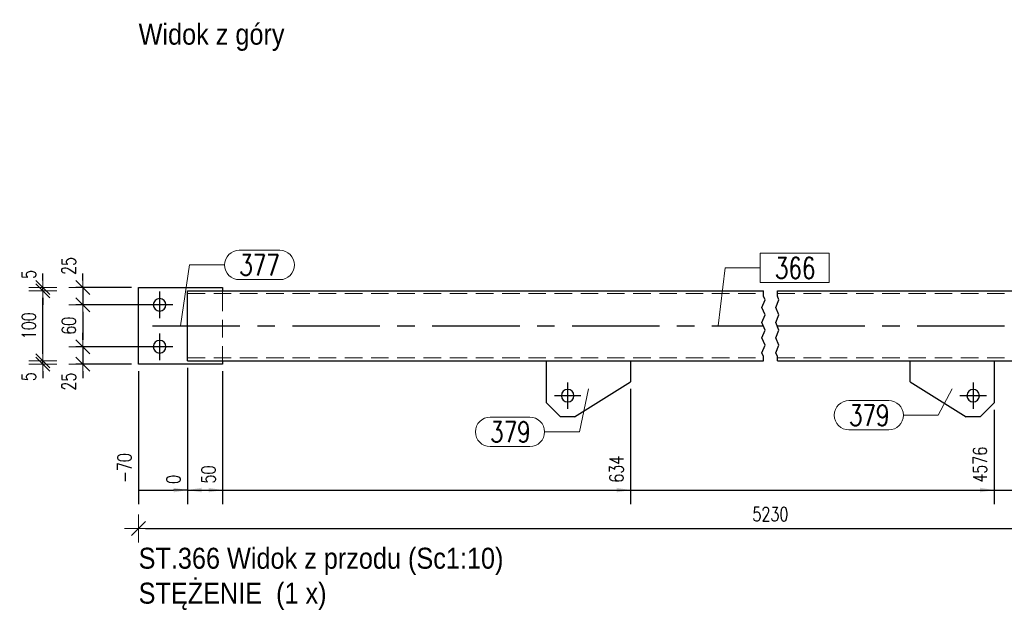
# Model space of a CAD drawing. Header units: millimetres. Extents: x -1005 to 207, y 18226 to 18896.
# Tile 19 of 50: x -534 to -393, y 18404 to 18488. Entities that reach past the tile are written whole.
import ezdxf

# ---------------------------------------------------------------- set-up
doc = ezdxf.new("R2010")
doc.units = ezdxf.units.MM
doc.header["$LTSCALE"] = 10
doc.linetypes.add('HIDDEN', pattern=[0.375, 0.25, -0.125])
doc.linetypes.add('MITTE', pattern=[2, 1.25, -0.25, 0.25, -0.25])
doc.layers.get('Defpoints').update_dxf_attribs({"color": 1})
for name, color, linetype, lineweight in [('PS_DIM', 4, 'Continuous', 13), ('PS_Hidden', 2, 'HIDDEN', 9), ('PS_Pos', 1, 'Continuous', 15), ('PS_Shape', 161, 'Continuous', 30), ('PS_SOLID', 7, 'Continuous', 30), ('PS_TEXT', 3, 'Continuous', 18)]:
    doc.layers.add(name, color=color, linetype=linetype, lineweight=lineweight)
doc.layers.add('PS_Mid', color=5, linetype='MITTE')
doc.styles.add('gil', font='txt', dxfattribs={"width": 0.9})
doc.styles.add('simplex', font='simplex.shx', dxfattribs={"width": 0.75})
doc.dimstyles.new('1_10_GŁ_DS1-LS10', dxfattribs={"dimtxt": 2, "dimasz": 2, "dimexe": 2, "dimexo": 1, "dimgap": 1, "dimtad": 1, "dimjust": 4, "dimdec": 0, "dimlfac": 10, "dimtxsty": 'simplex', "dimblk1": 'NONE', "dimsah": 1, "dimcen": 2, "dimclrd": 256, "dimclre": 256, "dimclrt": 3, "dimadec": 1, "dimazin": 0, "dimtfac": 1, "dimtdec": 0, "dimtmove": 2, "dimatfit": 3, "dimfxl": 1, "dimarcsym": 0})
doc.dimstyles.new('1_10_PRZ', dxfattribs={"dimtxt": 2, "dimasz": 1, "dimexe": 2, "dimexo": 5, "dimgap": 1, "dimtad": 1, "dimdec": 0, "dimlfac": 10, "dimtxsty": 'simplex', "dimblk": 'dimznak', "dimcen": 2, "dimse1": 1, "dimse2": 1, "dimclrt": 3, "dimadec": 1, "dimazin": 0, "dimtfac": 1, "dimtdec": 0, "dimtix": 1, "dimtmove": 2, "dimatfit": 3, "dimldrblk": 'dim-grot', "dimfxl": 1, "dimarcsym": 0})
doc.dimstyles.new('1_10_PRZ_DS1-LS10', dxfattribs={"dimtxt": 2, "dimasz": 1, "dimexe": 2, "dimexo": 5, "dimgap": 1, "dimtad": 1, "dimdec": 0, "dimlfac": 10, "dimtxsty": 'simplex', "dimblk": 'dimznak', "dimcen": 2, "dimse1": 1, "dimse2": 1, "dimclrt": 3, "dimadec": 1, "dimazin": 0, "dimtfac": 1, "dimtdec": 0, "dimtix": 1, "dimtmove": 2, "dimatfit": 3, "dimldrblk": 'dim-grot', "dimfxl": 1, "dimarcsym": 0})
doc.dimstyles.new('1_10_SC', dxfattribs={"dimtxt": 2, "dimasz": 1, "dimexe": 1, "dimexo": 1, "dimgap": 1, "dimtad": 1, "dimdec": 0, "dimlfac": 10, "dimtxsty": 'simplex', "dimblk": 'dimznak', "dimcen": 2, "dimclrd": 256, "dimclre": 256, "dimclrt": 3, "dimadec": 1, "dimazin": 0, "dimtfac": 1, "dimtdec": 0, "dimtix": 1, "dimtmove": 2, "dimatfit": 3, "dimldrblk": 'dim-grot', "dimfxl": 1, "dimarcsym": 0})

# ---------------------------------------------------------------- blocks, each defined once
blk = doc.blocks.new('dimznak')
at = {"color": 0}
for points in [[(0, 2), (0, -2)], [(-2, 0), (2, 0)]]:
    blk.add_lwpolyline(points, dxfattribs=at)
at = {"color": 2}
blk.add_lwpolyline([(1, 1), (-1, -1)], dxfattribs=at)
blk = doc.blocks.new('*D1492')
at = {"layer": 'Defpoints', "color": 0, "transparency": 16777216}
for p in [(-517.15, 18449.98), (-525.15, 18447.48), (-514.15, 18447.48)]:
    blk.add_point(p, dxfattribs=at)
at = {"layer": 'PS_DIM', "lineweight": -2, "transparency": 16777216}
for p, q in [((-525.15, 18450.98), (-525.15, 18451.98)), ((-518.15, 18449.98), (-526.15, 18449.98)), ((-525.15, 18449.98), (-525.15, 18447.48)), ((-515.15, 18447.48), (-526.15, 18447.48)), ((-525.15, 18446.48), (-525.15, 18445.48))]:
    blk.add_line(p, q, dxfattribs=at)
for p, rotation in [((-525.15, 18449.98), 270), ((-525.15, 18447.48), 90)]:
    blk.add_blockref('dimznak', p, dxfattribs=dict(at, rotation=rotation))
at = {"layer": 'PS_DIM', "color": 3, "transparency": 16777216, "insert": (-527.15, 18453.04), "char_height": 2, "attachment_point": 5, "rotation": 90, "style": 'simplex'}
blk.add_mtext('25', dxfattribs=at)
blk = doc.blocks.new('dim-grot')
blk.add_hatch(color=256).paths.add_polyline_path([(0, 0), (-2, 0.5), (-2, -0.5)])
blk.add_lwpolyline([(0, 0), (-2, 0.5), (-2, -0.5), (0, 0)])
blk = doc.blocks.new('*D1493')
at = {"layer": 'Defpoints', "color": 0, "transparency": 16777216}
for p in [(-514.15, 18447.48), (-525.15, 18441.48), (-513.61, 18441.48)]:
    blk.add_point(p, dxfattribs=at)
at = {"layer": 'PS_DIM', "lineweight": -2, "transparency": 16777216}
for p, q in [((-515.15, 18447.48), (-526.15, 18447.48)), ((-525.15, 18446.48), (-525.15, 18442.48)), ((-514.61, 18441.48), (-526.15, 18441.48))]:
    blk.add_line(p, q, dxfattribs=at)
for p, rotation in [((-525.15, 18447.48), 90), ((-525.15, 18441.48), 270)]:
    blk.add_blockref('dimznak', p, dxfattribs=dict(at, rotation=rotation))
at = {"layer": 'PS_DIM', "color": 3, "transparency": 16777216, "insert": (-527.15, 18444.48), "char_height": 2, "attachment_point": 5, "rotation": 90, "style": 'simplex'}
blk.add_mtext('60', dxfattribs=at)
blk = doc.blocks.new('*D1494')
at = {"layer": 'Defpoints', "color": 0, "transparency": 16777216}
for p in [(-513.61, 18441.48), (-525.15, 18438.98), (-517.15, 18438.98)]:
    blk.add_point(p, dxfattribs=at)
at = {"layer": 'PS_DIM', "lineweight": -2, "transparency": 16777216}
for p, q in [((-525.15, 18442.48), (-525.15, 18443.48)), ((-514.61, 18441.48), (-526.15, 18441.48)), ((-525.15, 18441.48), (-525.15, 18438.98)), ((-518.15, 18438.98), (-526.15, 18438.98)), ((-525.15, 18437.98), (-525.15, 18436.98))]:
    blk.add_line(p, q, dxfattribs=at)
for p, rotation in [((-525.15, 18441.48), 270), ((-525.15, 18438.98), 90)]:
    blk.add_blockref('dimznak', p, dxfattribs=dict(at, rotation=rotation))
at = {"layer": 'PS_DIM', "color": 3, "transparency": 16777216, "insert": (-527.15, 18436.5), "char_height": 2, "attachment_point": 5, "rotation": 90, "style": 'simplex'}
blk.add_mtext('25', dxfattribs=at)
blk = doc.blocks.new('*D1495')
at = {"layer": 'Defpoints', "color": 0, "transparency": 16777216}
for p in [(-530.85, 18439.48), (-510.15, 18439.48), (-505.15, 18438.98)]:
    blk.add_point(p, dxfattribs=at)
at = {"layer": 'PS_DIM', "color": 0, "lineweight": -2, "transparency": 16777216}
for p, q in [((-530.85, 18440.48), (-530.85, 18441.48)), ((-530.85, 18438.98), (-530.85, 18439.48)), ((-530.85, 18437.98), (-530.85, 18436.98))]:
    blk.add_line(p, q, dxfattribs=at)
for p, rotation in [((-530.85, 18439.48), 270), ((-530.85, 18438.98), 90)]:
    blk.add_blockref('dimznak', p, dxfattribs=dict(at, rotation=rotation))
at = {"layer": 'PS_DIM', "color": 3, "transparency": 16777216, "insert": (-532.85, 18437.2), "char_height": 2, "attachment_point": 5, "rotation": 90, "style": 'simplex'}
blk.add_mtext('5', dxfattribs=at)
blk = doc.blocks.new('*D1496')
at = {"layer": 'Defpoints', "color": 0, "transparency": 16777216}
for p in [(-530.85, 18449.48), (-510.15, 18449.48), (-510.15, 18439.48)]:
    blk.add_point(p, dxfattribs=at)
at = {"layer": 'PS_DIM', "color": 0, "lineweight": -2, "transparency": 16777216}
blk.add_line((-530.85, 18440.48), (-530.85, 18448.48), dxfattribs=at)
for p, rotation in [((-530.85, 18449.48), 90), ((-530.85, 18439.48), 270)]:
    blk.add_blockref('dimznak', p, dxfattribs=dict(at, rotation=rotation))
at = {"layer": 'PS_DIM', "color": 3, "transparency": 16777216, "insert": (-532.85, 18444.48), "char_height": 2, "attachment_point": 5, "rotation": 90, "style": 'simplex'}
blk.add_mtext('100', dxfattribs=at)
blk = doc.blocks.new('*D1497')
at = {"layer": 'Defpoints', "color": 0, "transparency": 16777216}
for p in [(-530.85, 18449.98), (-517.15, 18449.98), (-510.15, 18449.48)]:
    blk.add_point(p, dxfattribs=at)
at = {"layer": 'PS_DIM', "color": 0, "lineweight": -2, "transparency": 16777216}
for p, q in [((-530.85, 18450.98), (-530.85, 18451.98)), ((-530.85, 18449.48), (-530.85, 18449.98)), ((-530.85, 18448.48), (-530.85, 18447.48))]:
    blk.add_line(p, q, dxfattribs=at)
for p, rotation in [((-530.85, 18449.98), 270), ((-530.85, 18449.48), 90)]:
    blk.add_blockref('dimznak', p, dxfattribs=dict(at, rotation=rotation))
at = {"layer": 'PS_DIM', "color": 3, "transparency": 16777216, "insert": (-532.85, 18451.83), "char_height": 2, "attachment_point": 5, "rotation": 90, "style": 'simplex'}
blk.add_mtext('5', dxfattribs=at)
blk = doc.blocks.new('*D1542')
at = {"layer": 'Defpoints', "color": 0, "transparency": 16777216}
for p in [(-517.15, 18438.98), (-510.15, 18439.48), (-510.15, 18420.98)]:
    blk.add_point(p, dxfattribs=at)
at = {"layer": 'PS_DIM', "lineweight": -2, "transparency": 16777216}
for p, q in [((-510.15, 18438.48), (-510.15, 18418.98)), ((-517.15, 18437.98), (-517.15, 18418.98)), ((-517.15, 18420.98), (-512.15, 18420.98))]:
    blk.add_line(p, q, dxfattribs=at)
at = {"layer": 'PS_DIM', "transparency": 16777216}
blk.add_solid([(-512.15, 18421.31), (-512.15, 18420.65), (-510.15, 18420.98)], dxfattribs=at)
at = {"layer": 'PS_DIM', "color": 3, "transparency": 16777216, "insert": (-519.17, 18424.14), "char_height": 2, "attachment_point": 5, "rotation": 90, "style": 'simplex'}
blk.add_mtext('-70', dxfattribs=at)
blk = doc.blocks.new('_None')
blk = doc.blocks.new('*D1543')
at = {"layer": 'Defpoints', "color": 0, "transparency": 16777216}
for p in [(-510.15, 18439.48), (-510.15, 18439.48), (-510.15, 18420.98)]:
    blk.add_point(p, dxfattribs=at)
at = {"layer": 'PS_DIM', "lineweight": -2, "transparency": 16777216}
for p, q in [((-510.15, 18438.48), (-510.15, 18418.98)), ((-510.15, 18438.48), (-510.15, 18418.98)), ((-510.15, 18420.98), (-512.15, 18420.98)), ((-508.15, 18420.98), (-506.15, 18420.98))]:
    blk.add_line(p, q, dxfattribs=at)
at = {"layer": 'PS_DIM', "transparency": 16777216}
blk.add_solid([(-508.15, 18421.31), (-508.15, 18420.65), (-510.15, 18420.98)], dxfattribs=at)
at = {"layer": 'PS_DIM', "color": 3, "transparency": 16777216, "insert": (-512.17, 18422.5), "char_height": 2, "attachment_point": 5, "rotation": 90, "style": 'simplex'}
blk.add_mtext('0', dxfattribs=at)
blk = doc.blocks.new('*D1544')
at = {"layer": 'Defpoints', "color": 0, "transparency": 16777216}
for p in [(-510.15, 18439.48), (-505.15, 18438.98), (-505.15, 18420.98)]:
    blk.add_point(p, dxfattribs=at)
at = {"layer": 'PS_DIM', "lineweight": -2, "transparency": 16777216}
for p, q in [((-510.15, 18438.48), (-510.15, 18418.98)), ((-505.15, 18437.98), (-505.15, 18418.98)), ((-510.15, 18420.98), (-507.15, 18420.98))]:
    blk.add_line(p, q, dxfattribs=at)
at = {"layer": 'PS_DIM', "transparency": 16777216}
blk.add_solid([(-507.15, 18421.31), (-507.15, 18420.65), (-505.15, 18420.98)], dxfattribs=at)
at = {"layer": 'PS_DIM', "color": 3, "transparency": 16777216, "insert": (-507.17, 18423.21), "char_height": 2, "attachment_point": 5, "rotation": 90, "style": 'simplex'}
blk.add_mtext('50', dxfattribs=at)
blk = doc.blocks.new('*D1545')
at = {"layer": 'Defpoints', "color": 0, "transparency": 16777216}
for p in [(-510.15, 18439.48), (-446.79, 18436.48), (-446.79, 18420.98)]:
    blk.add_point(p, dxfattribs=at)
at = {"layer": 'PS_DIM', "lineweight": -2, "transparency": 16777216}
for p, q in [((-510.15, 18438.48), (-510.15, 18418.98)), ((-446.79, 18435.48), (-446.79, 18418.98)), ((-510.15, 18420.98), (-448.79, 18420.98))]:
    blk.add_line(p, q, dxfattribs=at)
at = {"layer": 'PS_DIM', "transparency": 16777216}
blk.add_solid([(-448.79, 18421.31), (-448.79, 18420.65), (-446.79, 18420.98)], dxfattribs=at)
at = {"layer": 'PS_DIM', "color": 3, "transparency": 16777216, "insert": (-448.81, 18423.96), "char_height": 2, "attachment_point": 5, "rotation": 90, "style": 'simplex'}
blk.add_mtext('634', dxfattribs=at)
blk = doc.blocks.new('*D1546')
at = {"layer": 'Defpoints', "color": 0, "transparency": 16777216}
for p in [(-510.15, 18439.48), (-394.79, 18433.48), (-394.79, 18420.98)]:
    blk.add_point(p, dxfattribs=at)
at = {"layer": 'PS_DIM', "lineweight": -2, "transparency": 16777216}
for p, q in [((-510.15, 18438.48), (-510.15, 18418.98)), ((-394.79, 18432.48), (-394.79, 18418.98)), ((-510.15, 18420.98), (-396.79, 18420.98))]:
    blk.add_line(p, q, dxfattribs=at)
at = {"layer": 'PS_DIM', "transparency": 16777216}
blk.add_solid([(-396.79, 18421.31), (-396.79, 18420.65), (-394.79, 18420.98)], dxfattribs=at)
at = {"layer": 'PS_DIM', "color": 3, "transparency": 16777216, "insert": (-396.81, 18424.61), "char_height": 2, "attachment_point": 5, "rotation": 90, "style": 'simplex'}
blk.add_mtext('4576', dxfattribs=at)
blk = doc.blocks.new('*D1547')
at = {"layer": 'Defpoints', "color": 0, "transparency": 16777216}
for p in [(-510.15, 18439.48), (-343.44, 18439.48), (-343.44, 18420.98)]:
    blk.add_point(p, dxfattribs=at)
at = {"layer": 'PS_DIM', "lineweight": -2, "transparency": 16777216}
for p, q in [((-510.15, 18438.48), (-510.15, 18418.98)), ((-343.44, 18438.48), (-343.44, 18418.98)), ((-510.15, 18420.98), (-345.44, 18420.98))]:
    blk.add_line(p, q, dxfattribs=at)
at = {"layer": 'PS_DIM', "transparency": 16777216}
blk.add_solid([(-345.44, 18421.31), (-345.44, 18420.65), (-343.44, 18420.98)], dxfattribs=at)
at = {"layer": 'PS_DIM', "color": 3, "transparency": 16777216, "insert": (-345.46, 18424.64), "char_height": 2, "attachment_point": 5, "rotation": 90, "style": 'simplex'}
blk.add_mtext('5090', dxfattribs=at)
blk = doc.blocks.new('*D1548')
at = {"layer": 'Defpoints', "color": 0, "transparency": 16777216}
for p in [(-510.15, 18439.48), (-336.44, 18438.98), (-336.44, 18420.98)]:
    blk.add_point(p, dxfattribs=at)
at = {"layer": 'PS_DIM', "lineweight": -2, "transparency": 16777216}
for p, q in [((-510.15, 18438.48), (-510.15, 18418.98)), ((-336.44, 18437.98), (-336.44, 18418.98)), ((-510.15, 18420.98), (-338.44, 18420.98))]:
    blk.add_line(p, q, dxfattribs=at)
at = {"layer": 'PS_DIM', "transparency": 16777216}
blk.add_solid([(-338.44, 18421.31), (-338.44, 18420.65), (-336.44, 18420.98)], dxfattribs=at)
at = {"layer": 'PS_DIM', "color": 3, "transparency": 16777216, "insert": (-338.46, 18424.5), "char_height": 2, "attachment_point": 5, "rotation": 90, "style": 'simplex'}
blk.add_mtext('5160', dxfattribs=at)
blk = doc.blocks.new('*D1585')
at = {"layer": 'Defpoints', "color": 0, "transparency": 16777216}
for p in [(-517.15, 18444.48), (-336.44, 18444.48), (-336.44, 18415.48)]:
    blk.add_point(p, dxfattribs=at)
at = {"layer": 'PS_DIM', "color": 0, "lineweight": -2, "transparency": 16777216}
blk.add_line((-516.15, 18415.48), (-337.44, 18415.48), dxfattribs=at)
at = {"layer": 'PS_DIM', "color": 0, "lineweight": -2, "transparency": 16777216, "rotation": 180}
blk.add_blockref('dimznak', (-517.15, 18415.48), dxfattribs=at)
at = {"layer": 'PS_DIM', "color": 0, "lineweight": -2, "transparency": 16777216}
blk.add_blockref('dimznak', (-336.44, 18415.48), dxfattribs=at)
at = {"layer": 'PS_DIM', "color": 3, "transparency": 16777216, "insert": (-426.79, 18417.52), "char_height": 2, "attachment_point": 5, "style": 'simplex'}
blk.add_mtext('5230', dxfattribs=at)
blk = doc.blocks.new('*X696')
at = {"color": 3, "style": 'gil', "width": 0.9}
blk.add_text('Widok z góry', height=3, dxfattribs=at).set_placement((-517.15, 18603))
blk = doc.blocks.new('*X697')
at = {"color": 1}
for p, q in [((-427.79, 18567.03), (-427.79, 18567.78)), ((-427.56, 18566.49), (-427.79, 18567.03)), ((-425.79, 18567.03), (-425.79, 18567.78)), ((-425.56, 18566.49), (-425.79, 18567.03)), ((-428.02, 18565.41), (-427.56, 18566.49)), ((-427.56, 18564.33), (-428.02, 18565.41)), ((-426.02, 18565.41), (-425.56, 18566.49)), ((-425.56, 18564.33), (-426.02, 18565.41)), ((-428.02, 18563.24), (-427.56, 18564.33)), ((-426.02, 18563.24), (-425.56, 18564.33)), ((-427.56, 18562.16), (-428.02, 18563.24)), ((-425.56, 18562.16), (-426.02, 18563.24)), ((-428.02, 18561.08), (-427.56, 18562.16)), ((-427.56, 18559.99), (-428.02, 18561.08)), ((-426.02, 18561.08), (-425.56, 18562.16)), ((-425.56, 18559.99), (-426.02, 18561.08)), ((-428.02, 18558.91), (-427.56, 18559.99)), ((-426.02, 18558.91), (-425.56, 18559.99)), ((-427.79, 18558.37), (-428.02, 18558.91)), ((-427.79, 18557.78), (-427.79, 18558.37)), ((-425.79, 18558.37), (-426.02, 18558.91)), ((-425.79, 18557.78), (-425.79, 18558.37))]:
    blk.add_line(p, q, dxfattribs=at)
at = {"layer": 'PS_Hidden', "color": 2, "linetype": 'HIDDEN'}
for p, q in [((-510.15, 18567.38), (-427.79, 18567.38)), ((-505.15, 18567.78), (-505.15, 18567.38)), ((-505.15, 18567.38), (-505.15, 18558.18)), ((-425.79, 18567.38), (-343.44, 18567.38)), ((-510.15, 18558.18), (-427.79, 18558.18)), ((-505.15, 18558.18), (-505.15, 18557.78)), ((-425.79, 18558.18), (-343.44, 18558.18))]:
    blk.add_line(p, q, dxfattribs=at)
at = {"layer": 'PS_Mid', "color": 5, "linetype": 'MITTE'}
for p, q in [((-514.15, 18567.68), (-514.15, 18563.88)), ((-512.25, 18565.78), (-516.05, 18565.78)), ((-515.15, 18562.78), (-427.79, 18562.78)), ((-425.79, 18562.78), (-338.44, 18562.78)), ((-514.15, 18561.68), (-514.15, 18557.88)), ((-512.25, 18559.78), (-516.05, 18559.78)), ((-455.79, 18554.68), (-455.79, 18550.88)), ((-397.79, 18554.68), (-397.79, 18550.88)), ((-453.89, 18552.78), (-457.69, 18552.78)), ((-395.89, 18552.78), (-399.69, 18552.78))]:
    blk.add_line(p, q, dxfattribs=at)
at = {"layer": 'PS_SOLID', "color": 7, "linetype": 'Continuous'}
for p, q in [((-517.15, 18568.28), (-505.15, 18568.28)), ((-517.15, 18557.28), (-517.15, 18568.28)), ((-505.15, 18568.28), (-505.15, 18567.78)), ((-510.15, 18557.78), (-510.15, 18567.78)), ((-510.15, 18567.78), (-427.79, 18567.78)), ((-425.79, 18567.78), (-343.44, 18567.78)), ((-505.15, 18557.28), (-517.15, 18557.28)), ((-510.15, 18557.78), (-427.79, 18557.78)), ((-505.15, 18557.78), (-505.15, 18557.28)), ((-458.79, 18551.78), (-458.79, 18557.78)), ((-446.79, 18557.78), (-446.79, 18554.78)), ((-425.79, 18557.78), (-343.44, 18557.78)), ((-406.79, 18554.78), (-406.79, 18557.78)), ((-394.79, 18557.78), (-394.79, 18551.78)), ((-454.79, 18549.78), (-446.79, 18554.78)), ((-406.79, 18554.78), (-398.79, 18549.78)), ((-458.79, 18551.78), (-456.79, 18549.78)), ((-396.79, 18549.78), (-394.79, 18551.78)), ((-454.79, 18549.78), (-456.79, 18549.78)), ((-396.79, 18549.78), (-398.79, 18549.78))]:
    blk.add_line(p, q, dxfattribs=at)
at = {"layer": 'PS_SOLID', "color": 7, "extrusion": (0, 0, -1)}
for centre in [(514.15, 18565.78), (514.15, 18559.78), (455.79, 18552.78), (397.79, 18552.78)]:
    blk.add_circle(centre, 0.9, dxfattribs=at)
blk = doc.blocks.new('*X698')
at = {"color": 1}
for p, q in [((-418.36, 18573.17), (-428.24, 18573.17)), ((-428.24, 18573.17), (-428.24, 18568.97)), ((-418.36, 18568.97), (-418.36, 18573.17)), ((-434.27, 18562.78), (-433.24, 18571.07)), ((-433.24, 18571.07), (-428.24, 18571.07)), ((-428.24, 18568.97), (-418.36, 18568.97))]:
    blk.add_line(p, q, dxfattribs=at)
at = {"color": 30, "style": 'simplex', "width": 0.75}
blk.add_text('366', height=3, dxfattribs=at).set_placement((-426.14, 18569.57))
blk = doc.blocks.new('*X699')
at = {"color": 1}
for p, q in [((-400.79, 18553.78), (-402.77, 18549.99)), ((-415.55, 18552.09), (-409.87, 18552.09)), ((-407.77, 18549.99), (-402.77, 18549.99)), ((-415.55, 18547.89), (-409.87, 18547.89))]:
    blk.add_line(p, q, dxfattribs=at)
for centre, start, end in [((-415.55, 18549.99), 90, 270), ((-409.87, 18549.99), 270, 90)]:
    blk.add_arc(centre, 2.1, start, end, dxfattribs=at)
at = {"color": 30, "style": 'simplex', "width": 0.75}
blk.add_text('379', height=3, dxfattribs=at).set_placement((-415.55, 18548.49))
blk = doc.blocks.new('*X700')
at = {"color": 1}
for p, q in [((-452.79, 18553.78), (-454.09, 18547.61)), ((-466.87, 18549.71), (-461.19, 18549.71)), ((-459.09, 18547.61), (-454.09, 18547.61)), ((-466.87, 18545.51), (-461.19, 18545.51))]:
    blk.add_line(p, q, dxfattribs=at)
for centre, start, end in [((-466.87, 18547.61), 90, 270), ((-461.19, 18547.61), 270, 90)]:
    blk.add_arc(centre, 2.1, start, end, dxfattribs=at)
at = {"color": 30, "style": 'simplex', "width": 0.75}
blk.add_text('379', height=3, dxfattribs=at).set_placement((-466.87, 18546.11))
blk = doc.blocks.new('*X702')
at = {"color": 1}
for p, q in [((-502.75, 18573.58), (-496.96, 18573.58)), ((-511.15, 18562.78), (-509.85, 18571.48)), ((-509.85, 18571.48), (-504.85, 18571.48)), ((-502.75, 18569.38), (-496.96, 18569.38))]:
    blk.add_line(p, q, dxfattribs=at)
for centre, start, end in [((-502.75, 18571.48), 90, 270), ((-496.96, 18571.48), 270, 90)]:
    blk.add_arc(centre, 2.1, start, end, dxfattribs=at)
at = {"color": 30, "style": 'simplex', "width": 0.75}
blk.add_text('377', height=3, dxfattribs=at).set_placement((-502.75, 18569.98))

msp = doc.modelspace()

# ---------------------------------------------------------------- block references
at = {"layer": 'PS_Pos'}
for name in ['*X702', '*X698', '*X700', '*X699']:
    msp.add_blockref(name, (0, -118.3), dxfattribs=at)
at = {"layer": 'PS_Shape', "color": 40}
msp.add_blockref('*X697', (0, -118.3), dxfattribs=at)
at = {"layer": 'PS_TEXT'}
msp.add_blockref('*X696', (0, -118.3), dxfattribs=at)

# ---------------------------------------------------------------- texts
at = {"color": 3, "style": 'gil', "width": 0.9}
for s, p in [('ST.366 Widok z przodu (Sc1:10)', (-517.15, 18409.73)), ('STĘŻENIE  (1 x)', (-517.15, 18404.73))]:
    msp.add_text(s, height=3, dxfattribs=at).set_placement(p)

# ---------------------------------------------------------------- dimensions: what is measured, and where the dimension line sits
at = {"layer": 'PS_DIM'}
for base, p1, p2, dimstyle, picture, middle in [((-525.15, 18447.48), (-517.15, 18449.98), (-514.15, 18447.48), '1_10_SC', '*D1492', (-527.15, 18453.04)), ((-530.85, 18449.98), (-510.15, 18449.48), (-517.15, 18449.98), '1_10_PRZ', '*D1497', (-532.85, 18451.83)), ((-525.15, 18438.98), (-513.61, 18441.48), (-517.15, 18438.98), '1_10_SC', '*D1494', (-527.15, 18436.5)), ((-530.85, 18439.48), (-505.15, 18438.98), (-510.15, 18439.48), '1_10_PRZ', '*D1495', (-532.85, 18437.2))]:
    dim = msp.add_linear_dim(base=base, p1=p1, p2=p2, angle=90, dimstyle=dimstyle, dxfattribs=at)
    dim.commit()
    dim.dimension.update_dxf_attribs({"geometry": picture, "text_midpoint": middle, "dimtype": 160})
for base, p1, p2, dimstyle, picture, middle in [((-530.85, 18449.48), (-510.15, 18439.48), (-510.15, 18449.48), '1_10_PRZ', '*D1496', (-532.85, 18444.48)), ((-525.15, 18441.48), (-514.15, 18447.48), (-513.61, 18441.48), '1_10_SC', '*D1493', (-527.15, 18444.48))]:
    dim = msp.add_linear_dim(base=base, p1=p1, p2=p2, angle=90, dimstyle=dimstyle, dxfattribs=at)
    dim.commit()
    dim.dimension.update_dxf_attribs({"geometry": picture, "text_midpoint": middle})
dim = msp.add_linear_dim(base=(-336.44, 18415.48), p1=(-517.15, 18444.48), p2=(-336.44, 18444.48), text='5230', dimstyle='1_10_PRZ_DS1-LS10', dxfattribs=at)
dim.commit()
dim.dimension.update_dxf_attribs({"geometry": '*D1585', "text_midpoint": (-426.79, 18417.52), "dimtype": 160})
for base, p1, p2, text, picture, middle in [((-510.15, 18420.98), (-517.15, 18438.98), (-510.15, 18439.48), '-70', '*D1542', (-519.17, 18424.14)), ((-394.79, 18420.98), (-510.15, 18439.48), (-394.79, 18433.48), '4576', '*D1546', (-396.81, 18424.61)), ((-343.44, 18420.98), (-510.15, 18439.48), (-343.44, 18439.48), '5090', '*D1547', (-345.46, 18424.64)), ((-336.44, 18420.98), (-510.15, 18439.48), (-336.44, 18438.98), '5160', '*D1548', (-338.46, 18424.5))]:
    dim = msp.add_linear_dim(base=base, p1=p1, p2=p2, text=text, dimstyle='1_10_GŁ_DS1-LS10', dxfattribs=at)
    dim.commit()
    dim.dimension.update_dxf_attribs({"geometry": picture, "text_midpoint": middle, "dimtype": 160, "text_rotation": 90})
for base, p1, p2, picture, middle in [((-510.14567982, 18420.97843084), (-510.14567982, 18439.47843084), (-510.14567982, 18439.47843084), '*D1543', (-512.16567982, 18422.49843085)), ((-505.15, 18420.98), (-510.15, 18439.48), (-505.15, 18438.98), '*D1544', (-507.17, 18423.21)), ((-446.79, 18420.98), (-510.15, 18439.48), (-446.79, 18436.48), '*D1545', (-448.81, 18423.96))]:
    dim = msp.add_linear_dim(base=base, p1=p1, p2=p2, dimstyle='1_10_GŁ_DS1-LS10', dxfattribs=at)
    dim.commit()
    dim.dimension.update_dxf_attribs({"geometry": picture, "text_midpoint": middle, "dimtype": 160, "text_rotation": 90})

doc.saveas('drawing.dxf')
